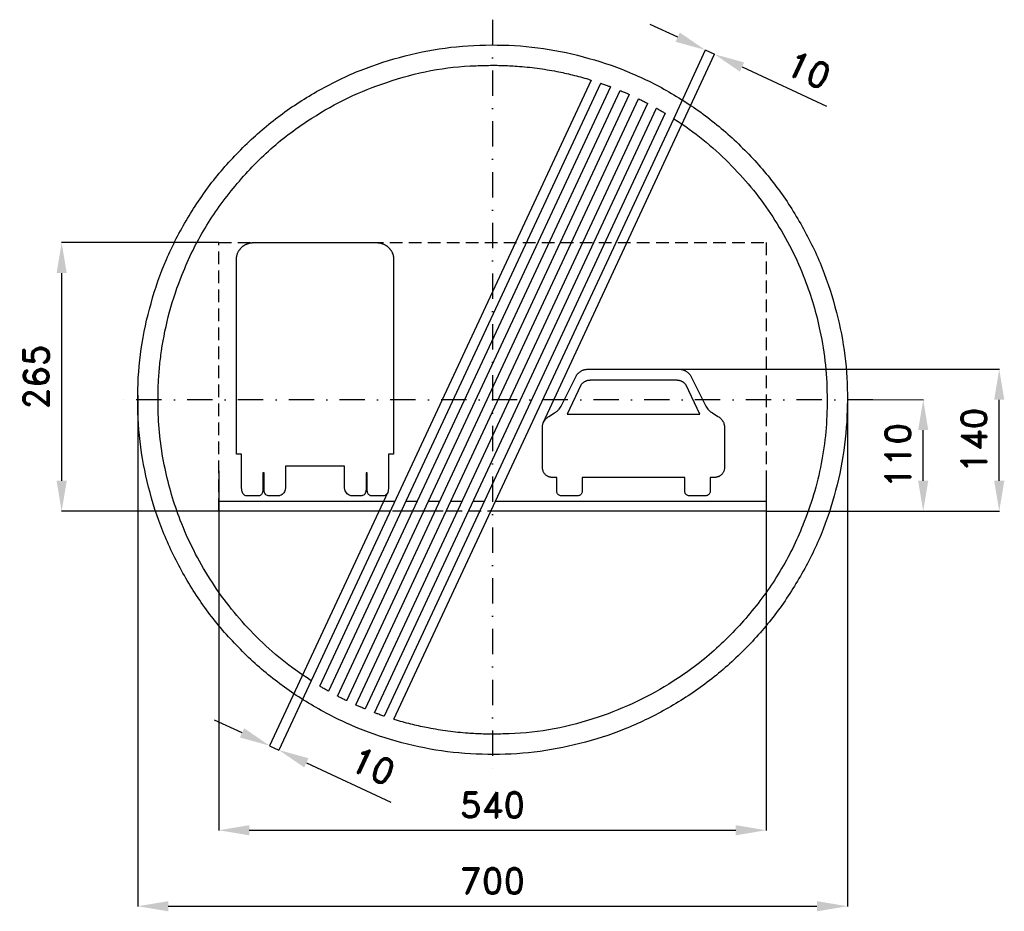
# Model space of a CAD drawing. Header units: millimetres. Extents: x -466 to 505, y -505 to 375.
import ezdxf

# ---------------------------------------------------------------- set-up
doc = ezdxf.new("R2010")
doc.units = ezdxf.units.MM
doc.header["$LTSCALE"] = 5
doc.linetypes.add('ČERCHOVANÁX2', pattern=[2, 1, -0.5, 0, -0.5])
doc.linetypes.add('ČÁRKOVANÁX2', pattern=[1.5, 1, -0.5])
doc.layers.add('Kóty', color=2, linetype='Continuous')
doc.layers.add('Značka', color=7, linetype='Continuous')
doc.styles.get("Standard").update_dxf_attribs({"font": 'romand.shx', "height": 25})
doc.dimstyles.get("Standard").update_dxf_attribs({"dimtxt": 25, "dimasz": 30, "dimexe": 0.18, "dimexo": 0.0625, "dimgap": 12.5, "dimtad": 1, "dimdec": 0, "dimzin": 0, "dimdsep": 46, "dimtxsty": 'Standard', "dimcen": 0.09, "dimadec": 0, "dimazin": 0, "dimtfac": 1, "dimtdec": 0, "dimtofl": 0, "dimtmove": 0, "dimatfit": 3, "dimfxl": 1, "dimtolj": 1, "dimtzin": 0, "dimarcsym": 0})

# ---------------------------------------------------------------- blocks, each defined once
blk = doc.blocks.new('*D2')
at = {"layer": 'Defpoints', "color": 0, "transparency": 16777216}
for p in [(-349.92, 4.7), (350.05, 0.12), (350.05, -499.82)]:
    blk.add_point(p, dxfattribs=at)
at = {"layer": 'Kóty', "color": 0, "lineweight": -2, "transparency": 16777216}
for p, q in [((-349.92, 4.64), (-349.92, -500)), ((350.05, 0.06), (350.05, -500)), ((-319.92, -499.82), (320.05, -499.82))]:
    blk.add_line(p, q, dxfattribs=at)
at = {"layer": 'Kóty', "color": 0, "transparency": 16777216}
for points in [[(-319.92, -494.82), (-319.92, -504.82), (-349.92, -499.82)], [(320.05, -494.82), (320.05, -504.82), (350.05, -499.82)]]:
    blk.add_solid(points, dxfattribs=at)
at = {"layer": 'Kóty', "color": 0, "transparency": 16777216, "insert": (0.06, -474.82), "char_height": 25, "attachment_point": 5}
blk.add_mtext('\\A1;700', dxfattribs=at)
blk = doc.blocks.new('*D3')
at = {"layer": 'Defpoints', "color": 0, "transparency": 16777216}
for p in [(-270, -70), (270, -70), (270, -424.82)]:
    blk.add_point(p, dxfattribs=at)
at = {"layer": 'Kóty', "color": 0, "lineweight": -2, "transparency": 16777216}
for p, q in [((-270, -70.06), (-270, -425)), ((270, -70.06), (270, -425)), ((-240, -424.82), (240, -424.82))]:
    blk.add_line(p, q, dxfattribs=at)
at = {"layer": 'Kóty', "color": 0, "transparency": 16777216}
for points in [[(-240, -419.82), (-240, -429.82), (-270, -424.82)], [(240, -419.82), (240, -429.82), (270, -424.82)]]:
    blk.add_solid(points, dxfattribs=at)
at = {"layer": 'Kóty', "color": 0, "transparency": 16777216, "insert": (0, -399.82), "char_height": 25, "attachment_point": 5}
blk.add_mtext('\\A1;540', dxfattribs=at)
blk = doc.blocks.new('*D4')
at = {"layer": 'Defpoints', "color": 0, "transparency": 16777216}
for p in [(-270, 155), (-425.03, -110), (-270, -110)]:
    blk.add_point(p, dxfattribs=at)
at = {"layer": 'Kóty', "color": 0, "lineweight": -2, "transparency": 16777216}
for p, q in [((-270.06, 155), (-425.21, 155)), ((-425.03, 125), (-425.03, -80)), ((-270.06, -110), (-425.21, -110))]:
    blk.add_line(p, q, dxfattribs=at)
at = {"layer": 'Kóty', "color": 0, "transparency": 16777216}
for points in [[(-430.03, 125), (-420.03, 125), (-425.03, 155)], [(-430.03, -80), (-420.03, -80), (-425.03, -110)]]:
    blk.add_solid(points, dxfattribs=at)
at = {"layer": 'Kóty', "color": 0, "transparency": 16777216, "insert": (-450.03, 22.5), "char_height": 25, "attachment_point": 5, "rotation": 90}
blk.add_mtext('\\A1;265', dxfattribs=at)

msp = doc.modelspace()

# ---------------------------------------------------------------- linework, layer by layer
at = {"layer": 'Kóty'}
for p, q in [((182.69, 357.72), (155.47, 370.33)), ((50.02, -22.93), (218.96, 341.11)), ((178.96, 277.3), (209.98, 345.27)), ((246.1, 328.33), (329.49, 289.68)), ((177.13, 30), (500.02, 30)), ((350.05, 0.06), (425.02, 0)), ((499.84, -80), (499.84, 0)), ((424.84, -80), (424.84, -30)), ((-103.18, -91.11), (-219.96, -341.59)), ((270, -110), (500.02, -110)), ((-178.93, -277.24), (-210.91, -345.81)), ((-247.07, -328.75), (-274.26, -316.07)), ((-183.64, -358.32), (-100.35, -397.16))]:
    msp.add_line(p, q, dxfattribs=at)
for points in [[(209.91, 345.1), (218.88, 340.94)], [(-219.89, -341.42), (-210.83, -345.65)]]:
    msp.add_lwpolyline(points, dxfattribs=at)
for points in [[(184.79, 362.26), (180.58, 353.18), (209.91, 345.1)], [(248.21, 332.86), (244, 323.79), (218.88, 340.94)], [(494.84, 0), (504.84, 0), (499.84, 30)], [(419.84, -30), (429.84, -30), (424.84, 0)], [(419.84, -80), (429.84, -80), (424.84, -110)], [(494.84, -80), (504.84, -80), (499.84, -110)], [(-244.96, -324.21), (-249.19, -333.28), (-219.89, -341.42)], [(-181.53, -353.79), (-185.75, -362.86), (-210.83, -345.65)]]:
    msp.add_solid(points, dxfattribs=at)
at = {"layer": 'Značka', "color": 6, "linetype": 'ČERCHOVANÁX2', "lineweight": 25, "ltscale": 5}
for p, q in [((0, 375), (0, -375)), ((375, 0), (-375, 0))]:
    msp.add_line(p, q, dxfattribs=at)
at = {"layer": 'Značka', "color": 5}
for points in [[(350, 0), (349.99, -2.29), (349.97, -4.58, -0.032172), (346.49, -50.21, -0.035727), (336.86, -95, -0.036663), (321.83, -138.26, -0.034749), (300.79, -178.95, -0.034042), (274.96, -216.77, -0.034458), (244.23, -250.71, -0.034559), (209.51, -280.56, -0.034426), (171.02, -305.37, -0.034392), (129.75, -325.22, -0.034421), (86.15, -339.23, -0.03443), (41.16, -347.72, -0.034418), (-4.58, -349.97, -0.034413), (-50.24, -346.53, -0.034418), (-95, -336.86, -0.034411), (-138.22, -321.72, -0.034418), (-178.95, -300.79, -0.034414), (-216.78, -274.98, -0.03442), (-250.71, -244.23, -0.034415), (-280.56, -209.5, -0.034419), (-305.37, -171.02, -0.034418), (-325.22, -129.75, -0.034422), (-339.23, -86.15, -0.034423), (-347.72, -41.16, -0.034414), (-349.97, 4.58, -0.034413), (-346.53, 50.24, -0.034416), (-336.86, 95, -0.034414), (-321.72, 138.22, -0.034418), (-300.79, 178.95, -0.034414), (-274.98, 216.78, -0.03442), (-244.23, 250.71, -0.034415), (-209.5, 280.56, -0.034419), (-171.02, 305.37, -0.034418), (-129.75, 325.22, -0.034422), (-86.15, 339.23, -0.034423), (-41.16, 347.72, -0.034413), (4.58, 349.97, -0.034424), (50.24, 346.53, -0.034417), (95, 336.86, -0.034419), (138.22, 321.72, -0.034409), (178.95, 300.79, -0.034418), (216.77, 274.98, -0.03441), (250.71, 244.23, -0.034418), (280.57, 209.5, -0.034491), (305.37, 171.02, -0.034425), (325.2, 129.76, -0.034081), (339.23, 86.15, -0.03279), (347.51, 43.38, -0.034266), (350, 0)], [(97.41, 315.37), (-178.95, -277.28), (-183.01, -274.59), (-187.05, -271.87, -0.026582), (-214.04, -251.28, -0.027814), (-238.67, -227.86, -0.026719), (-259.96, -203.46, -0.025775), (-278.57, -176.96, -0.02586), (-294.81, -148.61, -0.026622), (-307.98, -118.74, -0.021511), (-316.57, -93.61, -0.020471), (-323.02, -67.84, -0.022943), (-327.82, -39.28, -0.025571), (-329.84, -10.43, -0.003606), (-329.94, -5.21), (-330, 0, -0.001767), (-329.86, 8.15, -0.005365), (-329.6, 16.3, -0.013597), (-328.47, 32.33, -0.012655), (-326.49, 48.28, -0.030267), (-318.6, 86.6, -0.03166), (-306.03, 123.68, -0.041576), (-283.54, 169.4, -0.040831), (-253.83, 210.87, -0.040424), (-218.66, 247.46, -0.040892), (-178.12, 277.83, -0.032936), (-142.38, 297.88, -0.031725), (-104.29, 313.17, -0.035676), (-60.85, 324.72, -0.039815), (-16.3, 329.6, -0.005805), (-8.15, 329.86, -0.001916), (0, 330), (1.52, 330), (3.05, 329.99, -0.002569), (6.09, 329.95, -0.002329), (9.13, 329.88, -0.005732), (16.67, 329.59, -0.005966), (24.2, 329.13, -0.008073), (34.11, 328.27, -0.007972), (44, 327.09, -0.007917), (53.75, 325.65, -0.008035), (63.44, 323.9, -0.006279), (71.1, 322.32, -0.00603), (78.71, 320.54, -0.006573), (86.7, 318.49, -0.007361), (94.63, 316.22), (96.02, 315.8), (97.41, 315.37)], [(-97.41, -315.37), (178.95, 277.28), (183.01, 274.59), (187.05, 271.87, -0.026577), (214.04, 251.28, -0.027794), (238.67, 227.86, -0.026723), (259.96, 203.45, -0.025815), (278.57, 176.96, -0.025852), (294.8, 148.61, -0.026423), (307.98, 118.74, -0.021555), (316.59, 93.61, -0.02115), (323.02, 67.84, -0.026845), (328.32, 34.14, -0.026574), (330, 0, -0.049238), (324.26, -63.06, -0.051954), (306.03, -123.68, -0.042479), (283.54, -169.44, -0.040381), (253.83, -210.87, -0.039562), (218.63, -247.42, -0.040772), (178.12, -277.83, -0.033086), (142.38, -297.88, -0.031715), (104.29, -313.17, -0.035629), (60.84, -324.72, -0.039821), (16.3, -329.6, -0.005777), (8.15, -329.86, -0.001946), (0, -330), (-1.52, -330), (-3.05, -329.99, -0.002571), (-6.09, -329.95, -0.002331), (-9.13, -329.88, -0.005762), (-16.67, -329.59, -0.005997), (-24.2, -329.12, -0.008048), (-34.11, -328.26, -0.007972), (-44, -327.09, -0.007941), (-53.75, -325.65, -0.008035), (-63.44, -323.9, -0.006248), (-71.1, -322.31, -0.005979), (-78.71, -320.54, -0.006624), (-86.7, -318.49, -0.007406), (-94.63, -316.22), (-96.02, -315.8), (-97.41, -315.37)]]:
    msp.add_lwpolyline(points, format="xyb", dxfattribs=at)
for points in [[(-170.41, -282.63), (106.99, 312.25), (107.13, 312.2), (107.27, 312.15), (108.27, 311.81), (109.27, 311.46), (110.21, 311.12), (111.16, 310.79), (112.1, 310.44), (113.05, 310.1), (113.8, 309.82), (114.55, 309.54), (115.35, 309.25), (116.15, 308.95), (116.29, 308.89), (116.43, 308.84), (-161.73, -287.68), (-161.86, -287.6), (-161.99, -287.53), (-162.91, -287.01), (-163.83, -286.49), (-164.7, -285.99), (-165.57, -285.49), (-166.44, -284.98), (-167.31, -284.48), (-168, -284.07), (-168.69, -283.66), (-169.42, -283.22), (-170.15, -282.78), (-170.28, -282.71), (-170.41, -282.63)], [(-152.93, -292.46), (125.75, 305.16), (125.89, 305.1), (126.03, 305.05), (127, 304.64), (127.97, 304.24), (128.89, 303.85), (129.81, 303.46), (130.73, 303.06), (131.65, 302.67), (132.38, 302.35), (133.12, 302.03), (133.89, 301.68), (134.67, 301.34), (134.81, 301.28), (134.94, 301.22), (-144, -296.98), (-144.14, -296.92), (-144.27, -296.85), (-145.22, -296.39), (-146.16, -295.92), (-147.05, -295.47), (-147.95, -295.03), (-148.84, -294.57), (-149.73, -294.12), (-150.44, -293.75), (-151.15, -293.39), (-151.91, -293), (-152.66, -292.6), (-152.8, -292.53), (-152.93, -292.46)], [(-134.94, -301.22), (144, 296.98), (144.14, 296.92), (144.27, 296.85), (145.22, 296.39), (146.16, 295.92), (147.06, 295.48), (147.95, 295.03), (148.84, 294.58), (149.73, 294.12), (150.44, 293.76), (151.16, 293.39), (151.91, 293), (152.66, 292.6), (152.8, 292.53), (152.93, 292.46), (-125.75, -305.16), (-125.89, -305.1), (-126.03, -305.05), (-127, -304.64), (-127.97, -304.24), (-128.89, -303.85), (-129.81, -303.46), (-130.73, -303.07), (-131.65, -302.67), (-132.38, -302.35), (-133.12, -302.03), (-133.89, -301.69), (-134.67, -301.34), (-134.81, -301.28), (-134.94, -301.22)], [(170.41, 282.63), (-106.99, -312.25), (-107.13, -312.2), (-107.27, -312.15), (-108.27, -311.81), (-109.27, -311.46), (-110.21, -311.12), (-111.16, -310.78), (-112.1, -310.44), (-113.05, -310.1), (-113.8, -309.82), (-114.55, -309.54), (-115.35, -309.25), (-116.15, -308.95), (-116.29, -308.89), (-116.43, -308.84), (161.73, 287.68), (161.86, 287.6), (161.99, 287.53), (162.91, 287.01), (163.83, 286.49), (164.7, 285.99), (165.57, 285.49), (166.44, 284.98), (167.31, 284.48), (168, 284.07), (168.69, 283.66), (169.42, 283.22), (170.15, 282.78), (170.28, 282.71), (170.41, 282.63)]]:
    msp.add_lwpolyline(points, dxfattribs=at)
at = {"layer": 'Značka', "color": 6, "linetype": 'ČÁRKOVANÁX2', "ltscale": 2.5}
msp.add_lwpolyline([(-270, -110), (-270, 155), (270, 155), (270, -110), (-270, -110)], dxfattribs=at)
at = {"layer": 'Značka', "color": 251}
for points in [[(-175.1, -65.73), (-204.27, -65.73), (-204.24, -86.03), (-204.25, -86.33), (-204.26, -86.62, -0.035486), (-204.44, -88.26, -0.045848), (-204.87, -89.86), (-205.37, -90.98), (-206.03, -92.02), (-206.79, -92.87), (-207.67, -93.6), (-208.63, -94.17), (-209.67, -94.59), (-210.29, -94.76), (-210.91, -94.89), (-211.5, -94.96), (-212.09, -95), (-212.29, -95), (-212.49, -95), (-220.27, -95), (-220.38, -95), (-220.49, -94.99), (-221.3, -94.89), (-222.07, -94.67), (-222.82, -94.32), (-223.49, -93.83), (-224.12, -93.16), (-224.62, -92.37), (-224.98, -91.54), (-225.21, -90.67), (-225.34, -89.85), (-225.42, -89.03), (-225.42, -88.02), (-225.42, -87.63), (-225.42, -72.06), (-226.57, -72.06), (-226.57, -87.56), (-226.58, -87.77), (-226.59, -87.97), (-226.62, -89.28, -0.033743), (-226.73, -90.57, -0.037138), (-226.92, -91.48), (-227.26, -92.35), (-227.56, -92.91), (-227.93, -93.43), (-228.36, -93.87), (-228.85, -94.24), (-229.33, -94.51), (-229.84, -94.71), (-230.58, -94.9), (-231.34, -94.99), (-231.51, -94.99), (-231.68, -95), (-241.03, -94.99), (-241.18, -94.99), (-241.33, -94.99), (-242.36, -94.9), (-243.37, -94.68), (-244.19, -94.37), (-244.94, -93.93), (-245.65, -93.32), (-246.23, -92.59), (-246.76, -91.61), (-247.12, -90.54, -0.038867), (-247.4, -89.02, -0.029883), (-247.47, -87.46), (-247.47, -87.17), (-247.47, -86.88), (-247.48, -53.6), (-252.6, -53.61), (-252.6, 138.67), (-252.6, 138.73), (-252.6, 138.79), (-252.6, 139.22, -0.009695), (-252.59, 139.64), (-252.56, 140.06), (-252.52, 140.48), (-252.46, 140.9), (-252.4, 141.32), (-252.33, 141.67), (-252.26, 142.01), (-252.15, 142.44), (-252.04, 142.87), (-251.89, 143.36), (-251.73, 143.85), (-251.58, 144.25), (-251.42, 144.65), (-251.25, 145.05), (-251.07, 145.44), (-250.92, 145.74), (-250.77, 146.05), (-250.56, 146.43), (-250.35, 146.8), (-250.08, 147.24), (-249.79, 147.67), (-249.55, 148.02), (-249.29, 148.37), (-249.02, 148.71), (-248.75, 149.04), (-248.52, 149.3), (-248.29, 149.56), (-247.99, 149.87), (-247.68, 150.17), (-247.3, 150.53), (-246.91, 150.88), (-246.58, 151.16), (-246.24, 151.43), (-245.89, 151.69), (-245.54, 151.94), (-245.25, 152.13), (-244.96, 152.32), (-244.58, 152.55), (-244.2, 152.77), (-243.75, 153.02), (-243.28, 153.26), (-242.89, 153.45), (-242.49, 153.63), (-242.08, 153.8), (-241.67, 153.95), (-241.34, 154.07), (-241.01, 154.18), (-240.59, 154.3), (-240.16, 154.42), (-239.65, 154.55), (-239.14, 154.67), (-238.71, 154.75), (-238.28, 154.82), (-237.84, 154.88), (-237.41, 154.93), (-237.06, 154.96), (-236.71, 154.98), (-236.33, 154.99), (-235.96, 155), (-235.9, 155), (-235.83, 155), (-235.83, 155), (-235.83, 155), (-235.82, 155), (-235.82, 155), (-235.81, 155), (-235.8, 155), (-235.79, 155), (-235.77, 155), (-235.76, 155), (-235.75, 155), (-235.74, 155), (-235.72, 155), (-235.71, 155), (-235.7, 155), (-235.7, 155), (-235.7, 155), (-175.1, 155), (-114.5, 155), (-114.5, 155), (-114.5, 155), (-114.49, 155), (-114.48, 155), (-114.46, 155), (-114.45, 155), (-114.44, 155), (-114.43, 155), (-114.41, 155), (-114.4, 155), (-114.39, 155), (-114.38, 155), (-114.38, 155), (-114.37, 155), (-114.37, 155), (-114.37, 155), (-114.3, 155), (-114.24, 155), (-113.87, 154.99), (-113.49, 154.98), (-113.14, 154.96), (-112.79, 154.93), (-112.36, 154.88), (-111.92, 154.82), (-111.49, 154.75), (-111.06, 154.67), (-110.55, 154.55), (-110.04, 154.42), (-109.61, 154.3), (-109.19, 154.18), (-108.86, 154.07), (-108.53, 153.95), (-108.12, 153.8), (-107.71, 153.63), (-107.31, 153.45), (-106.92, 153.26), (-106.45, 153.02), (-106, 152.77), (-105.62, 152.55), (-105.24, 152.32), (-104.95, 152.13), (-104.66, 151.94), (-104.31, 151.69), (-103.96, 151.43), (-103.62, 151.16), (-103.29, 150.88), (-102.9, 150.53), (-102.52, 150.17), (-102.21, 149.87), (-101.91, 149.56), (-101.68, 149.3), (-101.45, 149.04), (-101.18, 148.71), (-100.91, 148.37), (-100.65, 148.02), (-100.41, 147.67), (-100.12, 147.24), (-99.85, 146.8), (-99.64, 146.43), (-99.43, 146.05), (-99.28, 145.74), (-99.13, 145.44), (-98.95, 145.05), (-98.78, 144.65), (-98.62, 144.25), (-98.47, 143.85), (-98.31, 143.36), (-98.16, 142.87), (-98.05, 142.44), (-97.94, 142.01), (-97.87, 141.67), (-97.8, 141.32), (-97.74, 140.9), (-97.68, 140.48), (-97.64, 140.06), (-97.61, 139.64), (-97.6, 139.22, -0.010535), (-97.6, 138.79), (-97.6, 138.73), (-97.6, 138.67), (-97.6, -53.61), (-102.72, -53.6), (-102.73, -86.88), (-102.73, -87.17), (-102.73, -87.46, -0.026881), (-102.8, -89.02, -0.041039), (-103.08, -90.54, -0.039319), (-103.43, -91.61), (-103.97, -92.59), (-104.55, -93.32), (-105.26, -93.93), (-106.01, -94.37), (-106.83, -94.68), (-107.84, -94.9), (-108.87, -94.99), (-109.02, -94.99), (-109.17, -94.99), (-118.52, -95), (-118.69, -94.99), (-118.86, -94.99), (-119.62, -94.9), (-120.36, -94.71), (-120.87, -94.51), (-121.35, -94.24), (-121.84, -93.87), (-122.27, -93.43), (-122.64, -92.91), (-122.94, -92.35), (-123.27, -91.48), (-123.47, -90.57, -0.031497), (-123.58, -89.28), (-123.61, -87.97), (-123.62, -87.77), (-123.63, -87.56), (-123.63, -72.06), (-124.78, -72.06), (-124.78, -87.63), (-124.78, -88.02), (-124.78, -89.03), (-124.86, -89.85), (-124.99, -90.67), (-125.22, -91.54), (-125.58, -92.37), (-126.07, -93.16), (-126.71, -93.83), (-127.38, -94.31), (-128.12, -94.67), (-128.9, -94.9), (-129.71, -94.99), (-129.82, -95), (-129.93, -95), (-137.71, -95), (-137.91, -95), (-138.11, -95), (-138.7, -94.96), (-139.29, -94.89), (-139.91, -94.77), (-140.53, -94.59), (-141.57, -94.17), (-142.53, -93.6), (-143.42, -92.87), (-144.17, -92.02), (-144.83, -90.98), (-145.33, -89.86, -0.0432), (-145.77, -88.26, -0.039865), (-145.94, -86.62), (-145.95, -86.33), (-145.95, -86.03), (-145.93, -65.73), (-175.1, -65.73)], [(185.13, 30), (186.18, 29.85, -0.013032), (187.22, 29.66, -0.017242), (188.12, 29.44, -0.021851), (188.99, 29.15, -0.025104), (189.93, 28.74, -0.021048), (190.84, 28.24, -0.020136), (191.75, 27.65, -0.020236), (192.6, 27, -0.019752), (193.32, 26.35, -0.023028), (193.99, 25.65, -0.02326), (194.61, 24.88, -0.019166), (195.16, 24.05), (195.55, 23.38), (195.93, 22.71), (210.42, -6.4), (212.32, -9.2), (212.64, -9.53), (212.96, -9.87), (213.33, -10.23), (213.71, -10.59), (214.06, -10.91), (214.43, -11.22), (214.78, -11.51), (215.14, -11.79), (215.45, -12.02), (215.76, -12.24), (216.34, -12.62), (216.93, -12.99), (222.38, -16.52), (223.19, -17.05), (223.97, -17.61, -0.021043), (224.81, -18.29, -0.025361), (225.58, -19.05, -0.023511), (226.22, -19.81), (226.79, -20.61), (227.27, -21.41), (227.7, -22.24), (228.02, -22.96), (228.29, -23.71), (228.54, -24.67), (228.73, -25.65), (228.79, -26.1), (228.86, -26.54), (228.86, -66.8), (228.72, -68), (228.51, -69.19, -0.033751), (228.13, -70.48, -0.040461), (227.56, -71.69, -0.037405), (226.89, -72.71, -0.031897), (226.09, -73.63, -0.02766), (225.24, -74.42, -0.027562), (224.32, -75.1, -0.026007), (223.47, -75.61, -0.031461), (222.57, -76.02, -0.037224), (221.37, -76.38, -0.02464), (220.13, -76.6, -0.006476), (219.56, -76.67, -0.002167), (218.99, -76.73), (214.72, -76.73), (214.72, -89.97), (214.62, -90.92, -0.044449), (214.4, -91.84, -0.079491), (213.74, -93.06, -0.085296), (212.75, -94, -0.082609), (211.35, -94.65, -0.025887), (209.79, -95), (194.46, -95, -0.019308), (193.2, -94.74, -0.059574), (192, -94.3, -0.07696), (190.93, -93.49, -0.081074), (190.15, -92.39, -0.063509), (189.74, -91.22), (189.53, -89.97), (189.53, -76.73), (88.5, -76.73), (88.5, -89.97), (88.38, -90.9, -0.042575), (88.15, -91.81, -0.079375), (87.47, -93.06, -0.085962), (86.43, -94.02, -0.07892), (85.07, -94.65, -0.024891), (83.57, -95), (68.23, -95, -0.020535), (66.91, -94.74, -0.063599), (65.67, -94.27, -0.077185), (64.62, -93.46, -0.081576), (63.88, -92.37, -0.064454), (63.49, -91.21, -0.020786), (63.31, -89.97), (63.31, -76.73), (59.04, -76.73), (58.34, -76.65, -0.008235), (57.64, -76.57, -0.024126), (56.48, -76.34, -0.036623), (55.36, -75.98, -0.030867), (54.51, -75.59, -0.024392), (53.71, -75.1, -0.02821), (52.74, -74.38, -0.02924), (51.85, -73.54, -0.033955), (51.02, -72.56, -0.039947), (50.35, -71.48, -0.041762), (49.81, -70.22, -0.03385), (49.46, -68.89, -0.017756), (49.29, -67.85), (49.17, -66.8), (49.17, -26.54), (49.25, -26), (49.33, -25.45, -0.015066), (49.51, -24.54, -0.023054), (49.76, -23.63, -0.019644), (50.02, -22.93, -0.015389), (50.33, -22.24, -0.017802), (50.78, -21.37, -0.018536), (51.29, -20.53, -0.021615), (51.9, -19.69, -0.025137), (52.58, -18.9, -0.026033), (53.38, -18.14, -0.021042), (54.25, -17.46, -0.01068), (54.94, -16.98), (55.64, -16.52), (61.09, -12.99), (61.7, -12.61, 0.008997), (62.3, -12.22), (62.59, -12.01), (62.88, -11.79), (63.26, -11.49), (63.63, -11.19), (64.02, -10.87), (64.39, -10.53), (64.78, -10.16), (65.15, -9.78), (65.43, -9.49), (65.7, -9.2), (67.61, -6.4), (82.1, 22.71), (82.39, 23.24), (82.7, 23.76, -0.016409), (83.25, 24.63, -0.024942), (83.87, 25.45, -0.021222), (84.42, 26.07, -0.016767), (85.02, 26.64, -0.019496), (85.85, 27.33, -0.020191), (86.73, 27.96, -0.023449), (87.71, 28.54, -0.027232), (88.74, 29.03, -0.028221), (89.88, 29.43, -0.022794), (91.06, 29.71, -0.011625), (91.98, 29.87, -0.003887), (92.9, 30), (185.13, 30)], [(204.34, -14.1), (191.01, 14.49), (190.61, 14.95), (190.2, 15.41, 0.017705), (189.46, 16.15, 0.027656), (188.67, 16.83, 0.024479), (187.95, 17.32, 0.019382), (187.2, 17.75, 0.01815), (186.38, 18.15, 0.01875), (185.54, 18.49, 0.018349), (184.76, 18.74, 0.021063), (183.97, 18.93, 0.021391), (183.14, 19.06, 0.01799), (182.31, 19.12, 0.00948), (181.66, 19.14), (181.01, 19.14), (97.02, 19.14, 0.00374), (96.28, 19.13, 0.011142), (95.54, 19.11, 0.017804), (94.72, 19.03, 0.020781), (93.91, 18.9, 0.02007), (93.15, 18.7, 0.017387), (92.4, 18.46, 0.017672), (91.6, 18.13, 0.017572), (90.83, 17.75, 0.020532), (90.03, 17.3, 0.02509), (89.29, 16.77, 0.028226), (88.45, 16.05, 0.017876), (87.68, 15.24), (87.35, 14.87), (87.02, 14.49), (73.69, -14.1), (204.34, -14.1)]]:
    msp.add_lwpolyline(points, format="xyb", dxfattribs=at)
for points in [[(-270, -110), (-270, -100), (-96.28, -100)], [(-85.25, -100), (-74.21, -100)], [(-63.18, -100), (-52.15, -100)], [(-41.11, -100), (-30.08, -100)], [(-19.05, -100), (-8.02, -100)], [(3.02, -100), (270, -100), (270, -110), (-1.64, -110)], [(-100.95, -110), (-270, -110)], [(-78.88, -110), (-89.91, -110)], [(-56.81, -110), (-67.85, -110)], [(-34.74, -110), (-45.77, -110)], [(-12.68, -110), (-23.71, -110)]]:
    msp.add_lwpolyline(points, dxfattribs=at)

# ---------------------------------------------------------------- texts
at = {"layer": 'Kóty', "char_height": 25, "attachment_point": 5}
for s, insert, rotation in [('\\A1;10', (311.92, 325.38), 335.13334), ('\\A1;140', (474.84, -40), 90), ('\\A1;110', (399.84, -55), 90), ('\\A1;10', (-117.83, -361.43), 335.00021)]:
    msp.add_mtext(s, dxfattribs=dict(at, insert=insert, rotation=rotation))

# ---------------------------------------------------------------- dimensions: what is measured, and where the dimension line sits
at = {"layer": 'Kóty'}
dim = msp.add_aligned_dim(p1=(-270, 155), p2=(-270, -110), distance=-155.03, dimstyle='Standard', dxfattribs=at)
dim.commit()
dim.dimension.update_dxf_attribs({"geometry": '*D4', "text_midpoint": (-450.03, 22.5)})
for base, p1, p2, picture, middle in [((350.05, -499.82), (-349.92, 4.7), (350.05, 0.12), '*D2', (0.06, -474.82)), ((270, -424.82), (-270, -70), (270, -70), '*D3', (0, -399.82))]:
    dim = msp.add_linear_dim(base=base, p1=p1, p2=p2, dimstyle='Standard', dxfattribs=at)
    dim.commit()
    dim.dimension.update_dxf_attribs({"geometry": picture, "text_midpoint": middle})

doc.saveas('drawing.dxf')
